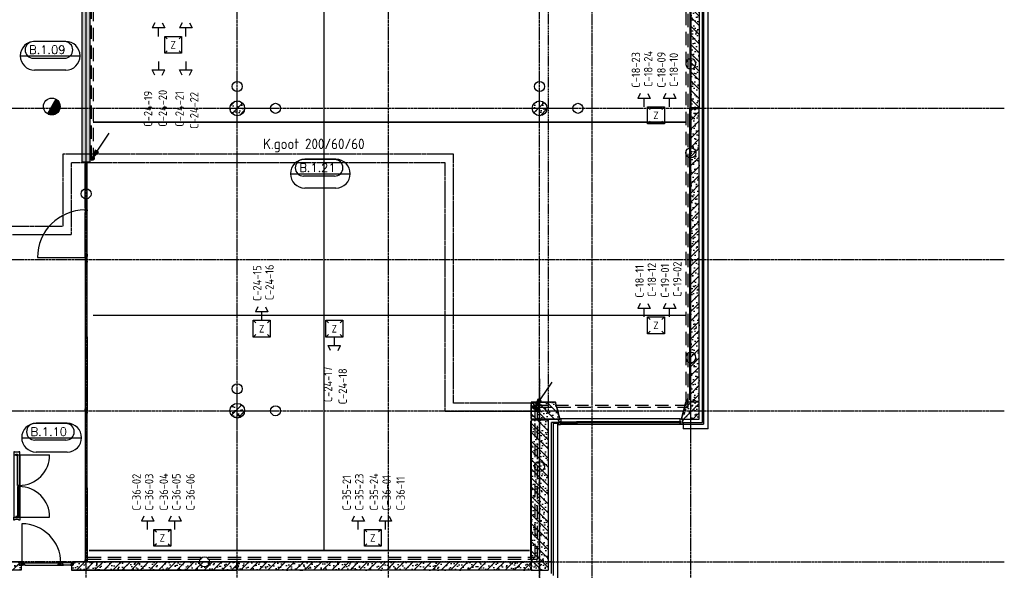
# Model space of a CAD drawing. Extents: x 0 to 1189, y 0 to 841.
# Tile 22 of 33: x 681 to 915, y 142 to 273. Entities that reach past the tile are written whole.
import ezdxf
from ezdxf.enums import TextEntityAlignment as Align

# ---------------------------------------------------------------- set-up
doc = ezdxf.new("R2010")
doc.units = 0
doc.header["$PDSIZE"] = 2
for name, pattern in [('AUSGEZOGEN', [0]), ('B0304', [6, 5, -0.5, 0, -0.5]), ('B0702', [1.171875, 0.78125, -0.390625]), ('DASHDOT', [25.4, 12.7, -6.35, 0, -6.35]), ('E0001', [1, 1, 0]), ('E0003', [4.7625, 3.175, -1.5875]), ('HIDDEN2', [4.7625, 3.175, -1.5875])]:
    doc.linetypes.add(name, pattern=pattern)
doc.layers.get('0').update_dxf_attribs({"linetype": 'CONTINUOUS'})
for name, color, linetype in [('AB$1A---_ATTRIB', 9, 'CONTINUOUS'), ('AL$1A---_ALGEMEEN', 9, 'CONTINUOUS'), ('EL63----_LICHTINST', 2, 'CONTINUOUS'), ('EL65----_BEVEILIGING', 2, 'CONTINUOUS'), ('ET6130--_KANALISATIE', 7, 'CONTINUOUS'), ('GOTEN', 3, 'CONTINUOUS'), ('STRAMIEN', 1, 'CONTINUOUS'), ('VITELCODERING', 1, 'CONTINUOUS'), ('VITELDATA', 2, 'CONTINUOUS')]:
    doc.layers.add(name, color=color, linetype=linetype)
doc.styles.add('ROMANS', font='romans.shx', dxfattribs={"height": 300})
doc.styles.add('ROMANSCURSIEF', font='romans.shx', dxfattribs={"oblique": 15, "height": 300})
doc.styles.get("Standard").update_dxf_attribs({"font": 'ISO'})
pattern_1 = [(225, (0, 0), (108.6116, -108.6116), []), (197, (0, 0), (-41.26, -127.7242), [0, -130.56, -73.92, 0, -107.52]), (228, (0, 0), (29.465, -129.875), [0, -129.28, 0, -131.84, 0, -106.24]), (251, (0, 0), (76.6585, -107.6209), [0, -128, 0, -768, -105.28])]

# ---------------------------------------------------------------- blocks, each defined once
blk = doc.blocks.new('-954P1-KHIC')
at = {"layer": 'AL$1A---_ALGEMEEN', "ltscale": 2}
for p, q in [((-139, -1033.2), (-139, -966.2)), ((-139, -966.2), (-90, -966.2)), ((-120.5, -1033.2), (-139, -1033.2)), ((-18.5, -1023.2), (-120.5, -1023.2)), ((-120.5, -1023.2), (-120.5, -1033.2)), ((-49, -966.2), (0, -966.2)), ((-18.5, -1033.2), (-18.5, -1023.2)), ((0, -1033.2), (-18.5, -1033.2)), ((0, -966.2), (0, -1033.2))]:
    blk.add_line(p, q, dxfattribs=at)
at = {"layer": 'AL$1A---_ALGEMEEN'}
for p, q in [((-49, -949.2), (-90, -949.2)), ((-90, -949.2), (-90, -975.2)), ((-90, -975.2), (-49, -975.2)), ((-49, -949.2), (-49, -975.2))]:
    blk.add_line(p, q, dxfattribs=at)
blk = doc.blocks.new('-P1KHI05')
at = {"layer": 'AL$1A---_ALGEMEEN', "color": 15, "ltscale": 2}
for p, q in [((1554, 0), (64, 0)), ((1554, -139), (64, -139))]:
    blk.add_line(p, q, dxfattribs=at)
at = {"layer": 'AL$1A---_ALGEMEEN', "ltscale": 2}
for p, q in [((66, -130), (66, -851)), ((1552, -130), (1552, -851))]:
    blk.add_line(p, q, dxfattribs=at)
at = {"layer": 'AL$1A---_ALGEMEEN', "color": 15}
for points in [[(796, -130), (796, -91), (66, -91), (66, -130)], [(822, -130), (822, -91), (1552, -91), (1552, -130)]]:
    blk.add_lwpolyline(points, close=True, dxfattribs=at)
at = {"layer": 'AL$1A---_ALGEMEEN', "ltscale": 2}
for centre, start, end in [((74, -129), 269.366, 359.9227), ((1544, -129), 180.0773, 270.634)]:
    blk.add_arc(centre, 722, start, end, dxfattribs=at)
at = {"layer": 'AL$1A---_ALGEMEEN', "color": 15, "ltscale": 2, "rotation": 270}
blk.add_blockref('-954P1-KHIC', (1030, -139), dxfattribs=at)
at = {"layer": 'AL$1A---_ALGEMEEN', "color": 15, "ltscale": 2, "xscale": -1, "rotation": 89.99999999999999}
blk.add_blockref('-954P1-KHIC', (588, -139), dxfattribs=at)
blk = doc.blocks.new('-P306')
at = {"layer": 'AL$1A---_ALGEMEEN'}
h = blk.add_hatch(dxfattribs=at)
h.set_pattern_fill('PREFB,_O', color=256, scale=8, angle=180)
h.set_pattern_definition(pattern_1)
h.paths.add_polyline_path([(200, 75), (175, 100), (200, 125), (200, 200), (-200, 200), (-200, 0), (200, 0)])
h.paths.add_polyline_path([(200, 0), (-200, 0), (-200, -212), (-160, -212), (200, -116)])
at = {"layer": 'AL$1A---_ALGEMEEN', "linetype": 'DASHDOT', "ltscale": 0.5}
blk.add_line((-760, 0), (1148, 0), dxfattribs=at)
at = {"layer": 'AL$1A---_ALGEMEEN', "color": 15, "linetype": 'Continuous'}
for p, q in [((-200, 200), (200, 200)), ((-200, -212), (-200, 200)), ((200, 200), (200, 125)), ((200, 75), (200, -116)), ((-200, -212), (-160, -212)), ((-160, -212), (200, -116))]:
    blk.add_line(p, q, dxfattribs=at)
at = {"layer": 'AL$1A---_ALGEMEEN', "color": 15}
blk.add_line((291, -79), (200, -79), dxfattribs=at)
at = {"layer": 'AL$1A---_ALGEMEEN', "color": 15, "linetype": 'Continuous'}
blk.add_lwpolyline([(200, 75), (175, 100), (200, 125)], dxfattribs=at)
at = {"layer": 'AL$1A---_ALGEMEEN', "color": 15}
blk.add_lwpolyline([(200, -79), (250, -66), (250, -93)], close=True, dxfattribs=at)
at = {"layer": 'AL$1A---_ALGEMEEN', "linetype": 'Continuous', "ltscale": 2}
blk.add_circle((1268, 0), 120, dxfattribs=at)
blk.add_point((0, 0), dxfattribs=at)
blk = doc.blocks.new('-P307')
at = {"layer": 'AL$1A---_ALGEMEEN'}
h = blk.add_hatch(dxfattribs=at)
h.set_pattern_fill('PREFB', color=256, scale=8, angle=180, style=0)
h.set_pattern_definition(pattern_1)
h.paths.add_polyline_path([(200, 472), (160, 472), (-200, 376), (-200, 0), (175, 0), (200, 25)])
h.paths.add_polyline_path([(200, -25), (175, 0), (-200, 0), (-200, -200), (200, -200)])
at = {"layer": 'AL$1A---_ALGEMEEN', "color": 15, "linetype": 'Continuous'}
for p, q in [((160, 472), (-200, 376)), ((200, 472), (160, 472)), ((200, 25), (200, 472)), ((-200, 376), (-200, -200)), ((-200, -200), (200, -200)), ((200, -200), (200, -25))]:
    blk.add_line(p, q, dxfattribs=at)
at = {"layer": 'AL$1A---_ALGEMEEN', "linetype": 'DASHDOT', "ltscale": 0.5}
blk.add_line((-760, 0), (1206, 0), dxfattribs=at)
at = {"layer": 'AL$1A---_ALGEMEEN', "color": 15, "linetype": 'Continuous'}
blk.add_lwpolyline([(200, -25), (175, 0), (200, 25)], dxfattribs=at)
at = {"layer": 'AL$1A---_ALGEMEEN', "linetype": 'Continuous', "ltscale": 2}
blk.add_circle((1326, 0), 120, dxfattribs=at)
blk.add_point((0, 0), dxfattribs=at)
blk = doc.blocks.new('01564')
at = {"layer": 'AL$1A---_ALGEMEEN', "color": 15, "linetype": 'AUSGEZOGEN'}
for p, q in [((0, 1.5), (0, 48.5)), ((1.5, 50), (38.5, 50)), ((1.5, 1.5), (1.5, 48.5)), ((1.5, 48.5), (38.5, 48.5)), ((40, 1.5), (1.5, 1.5)), ((58.5, 0), (1.5, 0)), ((38.5, 48.5), (38.5, 3)), ((40, 48.5), (40, 3)), ((40, 3), (58.5, 3)), ((58.5, 1.5), (40, 1.5))]:
    blk.add_line(p, q, dxfattribs=at)
for centre, start, end in [((1.5, 48.5), 90, 180), ((1.5, 1.5), 180, 270), ((38.5, 48.5), 0, 90), ((40, 3), 180, 270), ((58.5, 1.5), 0, 90), ((58.5, 1.5), 270, 0)]:
    blk.add_arc(centre, 1.5, start, end, dxfattribs=at)
blk = doc.blocks.new('02570')
at = {"layer": 'AL$1A---_ALGEMEEN', "color": 15, "linetype": 'AUSGEZOGEN'}
for p, q in [((0, 4), (-18, 4)), ((-18, 2), (0, 2)), ((-18, 0), (68, 0)), ((0, 48), (0, 4)), ((0, 2), (50, 2)), ((48, 50), (2, 50)), ((48, 48), (2, 48)), ((2, 48), (2, 4)), ((48, 4), (48, 48)), ((50, 4), (50, 48)), ((68, 4), (50, 4)), ((50, 2), (68, 2))]:
    blk.add_line(p, q, dxfattribs=at)
for centre, start, end in [((-18, 2), 90, 180), ((-18, 2), 180, 270), ((2, 48), 90, 180), ((0, 4), 270, 0), ((48, 48), 0, 90), ((50, 4), 180, 270), ((68, 2), 0, 90), ((68, 2), 270, 0)]:
    blk.add_arc(centre, 2, start, end, dxfattribs=at)
blk = doc.blocks.new('-P1KSI08')
at = {"layer": 'AL$1A---_ALGEMEEN', "color": 15, "ltscale": 2}
for p, q in [((-1.5, -38.500015), (-1.5, -3556.500011)), ((48.5, -1754.500013), (48.5, -58.500015)), ((48.5, -1840.500013), (48.5, -3536.500011))]:
    blk.add_line(p, q, dxfattribs=at)
at = {"layer": 'AL$1A---_ALGEMEEN', "ltscale": 2, "extrusion": (0, 0, -1), "zscale": -1, "rotation": 270}
blk.add_blockref('01564', (-48.5, -0.000015), dxfattribs=at)
at = {"layer": 'AL$1A---_ALGEMEEN', "linetype": 'Continuous', "ltscale": 2, "rotation": 90}
blk.add_blockref('02570', (48.5, -1822.500013), dxfattribs=at)
at = {"layer": 'AL$1A---_ALGEMEEN', "ltscale": 2, "extrusion": (0, 0, -1), "xscale": -1, "zscale": -1, "rotation": 270}
blk.add_blockref('01564', (-48.5, -3595.000011), dxfattribs=at)
blk = doc.blocks.new('30114')
at = {"layer": 'AL$1A---_ALGEMEEN', "color": 15, "linetype": 'AUSGEZOGEN'}
for p, q in [((-18.5, 3), (0, 3)), ((0, 1.5), (-18.5, 1.5)), ((0, 0), (-18.5, 0)), ((0, 21.22636), (0, 48.5)), ((0, 3), (0, 21.22636)), ((42, 1.5), (0, 1.5)), ((61.5, 0), (0, 0)), ((1.5, 50), (38.5, 50)), ((1.5, 21.22636), (1.5, 48.5)), ((1.5, 48.5), (38.5, 48.5)), ((1.5, 3), (1.5, 21.22636)), ((38.5, 48.5), (38.5, 43)), ((40, 48.5), (40, 43)), ((40, 43), (48.5, 43)), ((40, 41.5), (48.5, 41.5)), ((48.5, 8.5), (42, 8.5)), ((48.5, 7), (42, 7)), ((42, 3), (61.5, 3)), ((42, 1.5), (61.5, 1.5)), ((48.5, 41.5), (48.5, 21.22636)), ((48.5, 21.22636), (48.5, 8.5)), ((50, 41.5), (50, 21.22636)), ((50, 21.22636), (50, 8.5))]:
    blk.add_line(p, q, dxfattribs=at)
for centre, radius, start, end in [((-18.5, 1.5), 1.5, 90, 180), ((-18.5, 1.5), 1.5, 180, 270), ((1.5, 48.5), 1.5, 90, 180), ((0, 3), 1.5, 270, 0), ((38.5, 48.5), 1.5, 0, 90), ((40, 43), 1.5, 180, 270), ((42, 5), 3.5, 90, 180), ((42, 5), 3.5, 180, 270), ((42, 5), 2, 90, 180), ((42, 5), 2, 180, 270), ((48.5, 41.5), 1.5, 0, 90), ((48.5, 8.5), 1.5, 270, 0), ((61.5, 1.5), 1.5, 0, 90), ((61.5, 1.5), 1.5, 270, 0)]:
    blk.add_arc(centre, radius, start, end, dxfattribs=at)
blk = doc.blocks.new('30416')
at = {"layer": 'AL$1A---_ALGEMEEN', "color": 15, "linetype": 'AUSGEZOGEN'}
for p, q in [((-21.50002, 50), (9.86174, 50.00002)), ((-21.50002, 48.5), (-2.000015, 48.5)), ((-2.000015, 47), (-21.50002, 47)), ((-10, 31.0621), (-10, 41.5)), ((-10, 8.5), (-10, 31.0621)), ((-8.5, 43), (-2, 43)), ((-8.5, 41.5), (-2, 41.5)), ((-8.5, 31.0621), (-8.5, 41.5)), ((-8.5, 8.5), (-8.5, 31.0621)), ((0, 8.5), (-8.5, 8.5)), ((0, 7), (-8.5, 7)), ((-2.000015, 48.5), (9.86174, 48.5)), ((0, 1.5), (0, 7)), ((1.5, 1.5), (1.5, 7)), ((9.861786, 1.5), (1.5, 1.5)), ((9.861786, 0), (1.5, 0)), ((40, 1.500015), (9.861755, 1.5)), ((9.861786, 50), (38.5, 50.00002)), ((9.861786, 48.5), (38.5, 48.50002)), ((58.50002, 0.000015), (9.861786, 0)), ((38.5, 48.5), (38.5, 31.0621)), ((38.5, 31.06212), (38.5, 3.000015)), ((40, 48.5), (40, 31.0621)), ((40, 31.06212), (40, 3.000015)), ((40, 3.000015), (58.5, 3.000015)), ((58.50002, 1.500015), (40, 1.500015))]:
    blk.add_line(p, q, dxfattribs=at)
for centre, radius, start, end in [((-21.50002, 48.5), 1.5, 90, 180), ((-21.50002, 48.5), 1.5, 180, 270), ((-8.5, 41.5), 1.5, 90, 180), ((-8.5, 8.5), 1.5, 180, 270), ((-2.000015, 45), 3.5, 0, 90.00001), ((-2.000015, 45), 2, 0, 90.00001), ((-2.000015, 45), 3.5, 270, 0), ((-2.000015, 45), 2, 270, 0), ((0, 7), 1.5, 0, 90), ((1.5, 1.5), 1.5, 180, 270), ((38.5, 48.5), 1.5, 0, 90.00001), ((40, 3.000015), 1.5, 180, 270), ((58.50002, 1.500015), 1.5, 0, 90.00001), ((58.50002, 1.500015), 1.5, 270, 0)]:
    blk.add_arc(centre, radius, start, end, dxfattribs=at)
blk = doc.blocks.new('30013')
at = {"layer": 'AL$1A---_ALGEMEEN', "color": 15, "linetype": 'AUSGEZOGEN'}
for p, q in [((0, 48.5), (0, 20.92189)), ((0, 20.92189), (0, 1.5)), ((38.50001, 50), (1.500008, 50)), ((38.50001, 48.5), (1.500008, 48.5)), ((1.500008, 48.5), (1.500008, 20.92189)), ((1.500008, 20.92189), (1.500008, 1.5)), ((1.500008, 1.5), (42.00001, 1.5)), ((1.500008, 0), (61.50001, 0)), ((38.50001, 43), (38.50001, 48.5)), ((40.00001, 43), (40.00001, 48.5)), ((48.50001, 43), (40.00001, 43)), ((48.50001, 41.5), (40.00001, 41.5)), ((42.00001, 8.5), (48.50001, 8.5)), ((42.00001, 7), (48.50001, 7)), ((61.50001, 3), (42.00001, 3)), ((42.00001, 1.5), (61.50001, 1.5)), ((48.50001, 20.92189), (48.50001, 41.5)), ((48.50001, 8.5), (48.50001, 20.92189)), ((50.00001, 20.92189), (50.00001, 41.5)), ((50.00001, 8.5), (50.00001, 20.92189))]:
    blk.add_line(p, q, dxfattribs=at)
for centre, radius, start, end in [((1.500008, 1.5), 1.5, 180, 270), ((1.500015, 48.5), 1.5, 90, 180), ((38.49999, 48.5), 1.5, 0, 90), ((39.99999, 43), 1.5, 180, 270), ((41.99999, 5), 3.5, 90, 180), ((41.99999, 5), 3.5, 180, 270), ((41.99999, 5), 2, 90, 180), ((41.99999, 5), 2, 180, 270), ((48.49999, 41.5), 1.5, 0, 90), ((48.49999, 8.5), 1.5, 270, 0), ((61.50001, 1.5), 1.5, 0, 90), ((61.50001, 1.5), 1.5, 270, 0)]:
    blk.add_arc(centre, radius, start, end, dxfattribs=at)
blk = doc.blocks.new('-P1KSI07')
at = {"layer": 'AL$1A---_ALGEMEEN', "color": 15, "ltscale": 2}
for p, q in [((-25, -1100.49999), (-25, -48.5)), ((25, -1080.49999), (25, -68.5)), ((-25.00002, -2218.49999), (-25.00002, -1205.49999)), ((24.999985, -2198.49997), (24.999985, -1225.50001))]:
    blk.add_line(p, q, dxfattribs=at)
at = {"layer": 'AL$1A---_ALGEMEEN', "ltscale": 2}
blk.add_line((-1158.00004, -2278.50001), (-25, -2278.50001), dxfattribs=at)
blk.add_arc((-25, -2278.50001), 1133.00004, 90, 180, dxfattribs=at)
at = {"layer": 'AL$1A---_ALGEMEEN', "ltscale": 2, "extrusion": (0, 0, -1), "zscale": -1, "rotation": 270}
for name, p in [('01564', (-25, -10)), ('30416', (-25, -1166.99999)), ('30114', (-25, -1098.99999))]:
    blk.add_blockref(name, p, dxfattribs=at)
at = {"layer": 'AL$1A---_ALGEMEEN', "color": 15, "ltscale": 2, "rotation": 90}
blk.add_blockref('30416', (25, -2256.99999), dxfattribs=at)
at = {"layer": 'AL$1A---_ALGEMEEN', "ltscale": 2, "rotation": 90}
blk.add_blockref('30013', (25, -2325), dxfattribs=at)
blk = doc.blocks.new('-STR-H2')
at = {"layer": 'AL$1A---_ALGEMEEN', "linetype": 'DASHDOT', "ltscale": 0.5}
blk.add_line((-3600, 0), (-9880, 0), dxfattribs=at)
at = {"layer": 'AL$1A---_ALGEMEEN', "linetype": 'Continuous', "ltscale": 2}
blk.add_circle((-10000, 0), 120, dxfattribs=at)
for p in [(-8560, 0), (-4960, 0)]:
    blk.add_point(p, dxfattribs=at)
blk = doc.blocks.new('-P304')
at = {"layer": 'AL$1A---_ALGEMEEN', "ltscale": 2}
h = blk.add_hatch(dxfattribs=at)
h.set_pattern_fill('PREFB', color=256, scale=8, angle=180, style=0)
h.set_pattern_definition(pattern_1)
h.paths.add_polyline_path([(347, 200), (-3590, 200), (-3590, 125), (-3565, 100), (-3590, 75), (-3590, 0), (304, 0), (304, 80), (347, 80)])
h.paths.add_polyline_path([(3315, 200), (1547, 200), (1547, 80), (1590, 80), (1590, 0), (3315, 0)])
at = {"layer": 'AL$1A---_ALGEMEEN', "color": 15, "linetype": 'Continuous'}
for p, q in [((-3590, 75), (-3590, 0)), ((-3590, 0), (304, 0)), ((304, 0), (304, 80)), ((304, 80), (347, 80)), ((347, 80), (347, 200)), ((1547, 80), (1547, 200)), ((1547, 200), (3315, 200)), ((1590, 80), (1547, 80)), ((1590, 0), (1590, 80)), ((1590, 0), (3315, 0))]:
    blk.add_line(p, q, dxfattribs=at)
at = {"layer": 'AL$1A---_ALGEMEEN', "ltscale": 2}
for p, q in [((3315, 125), (3315, 200)), ((3315, 0), (3315, 75))]:
    blk.add_line(p, q, dxfattribs=at)
at = {"layer": 'AL$1A---_ALGEMEEN', "color": 15, "linetype": 'Continuous'}
for points in [[(-3590, 200), (-3590, 125)], [(-3590, 200), (347, 200)], [(347, 200), (-3590, 200)], [(-3590, 125), (-3565, 100), (-3590, 75)], [(3315, 125), (3290, 100), (3315, 75)]]:
    blk.add_lwpolyline(points, dxfattribs=at)
at = {"layer": 'AL$1A---_ALGEMEEN', "linetype": 'Continuous', "ltscale": 2, "rotation": 180}
blk.add_blockref('-STR-H2', (-4960, 0), dxfattribs=at)
blk = doc.blocks.new('-P1KHE18')
at = {"layer": 'AL$1A---_ALGEMEEN', "color": 15, "ltscale": 2}
for p, q in [((2876, 10), (40, 10)), ((2893, -129), (23, -129)), ((28, -65), (430, -65)), ((28, -65), (28, -89)), ((28, -70), (430, -70)), ((28, -85), (430, -85)), ((28, -89), (430, -89)), ((36, -70), (36, -85)), ((2888, -65), (407, -65)), ((2888, -70), (407, -70)), ((2888, -85), (407, -85)), ((2888, -89), (407, -89)), ((2880, -70), (2880, -85)), ((2888, -65), (2888, -89)), ((2893, -89), (2888, -65)), ((2888, -65), (2893, -65)), ((2893, -65), (2888, -89)), ((2888, -89), (2893, -89))]:
    blk.add_line(p, q, dxfattribs=at)
at = {"layer": 'AL$1A---_ALGEMEEN', "color": 15}
for p, q in [((40, -62), (44, -65)), ((40, -92), (44, -89)), ((2876, -62), (2872, -65)), ((2876, -92), (2872, -89))]:
    blk.add_line(p, q, dxfattribs=at)
at = {"layer": 'AL$1A---_ALGEMEEN', "ltscale": 2}
for points in [[(40, 10), (10, 10), (10, -10), (-27, -10), (-27, -30), (-17, -30), (-17, -99), (-27, -99), (-27, -129), (23, -129), (23, -62), (40, -62), (40, 10)], [(2876, 10), (2906, 10), (2906, -10), (2943, -10), (2943, -30), (2933, -30), (2933, -99), (2943, -99), (2943, -129), (2893, -129), (2893, -62), (2876, -62), (2876, 10)]]:
    blk.add_lwpolyline(points, dxfattribs=at)
at = {"layer": 'AL$1A---_ALGEMEEN', "color": 15, "ltscale": 2}
blk.add_lwpolyline([(28, -89), (23, -89), (28, -65), (23, -65), (28, -89)], dxfattribs=at)
at = {"layer": 'AL$1A---_ALGEMEEN'}
for points in [[(23, -119), (40, -119), (40, -92), (23, -92)], [(2893, -119), (2876, -119), (2876, -92), (2893, -92)]]:
    blk.add_lwpolyline(points, close=True, dxfattribs=at)
for p in [(23, -62), (23, -92), (2893, -62), (2893, -92)]:
    blk.add_point(p, dxfattribs=at)
blk = doc.blocks.new('-954P1-KSI09')
at = {"layer": 'AL$1A---_ALGEMEEN', "color": 15, "ltscale": 2}
for p, q in [((-1237.5, -55), (-1034.50001, -55)), ((-1217.5, -5), (-1054.50001, -5)), ((-116.50001, -55.00002), (-929.50001, -55.00002)), ((-136.50003, -5.000015), (-909.49999, -5.000015))]:
    blk.add_line(p, q, dxfattribs=at)
at = {"layer": 'AL$1A---_ALGEMEEN', "ltscale": 2}
blk.add_line((-56.49999, -988.00004), (-56.49999, -55), dxfattribs=at)
blk.add_arc((-56.49999, -55), 933.00004, 180, 270, dxfattribs=at)
at = {"layer": 'AL$1A---_ALGEMEEN', "ltscale": 2, "xscale": -1, "rotation": 180}
for name, p in [('01564', (-1276, -5)), ('30114', (-1036.00001, -5)), ('30416', (-968.00001, -5))]:
    blk.add_blockref(name, p, dxfattribs=at)
at = {"layer": 'AL$1A---_ALGEMEEN', "color": 15, "ltscale": 2, "rotation": 180}
blk.add_blockref('30416', (-78.00001, -5), dxfattribs=at)
at = {"layer": 'AL$1A---_ALGEMEEN', "ltscale": 2, "rotation": 180}
blk.add_blockref('30013', (-10, -5), dxfattribs=at)
blk = doc.blocks.new('-P206')
at = {"layer": 'AL$1A---_ALGEMEEN', "ltscale": 2}
h = blk.add_hatch(dxfattribs=at)
h.set_pattern_fill('PREFB', color=256, scale=8, angle=360, style=0)
h.set_pattern_definition([(45, (5905, -9e-13), (-108.6116, 108.6116), []), (17, (5905, -9e-13), (41.26, 127.7242), [0, -130.56, -73.92, 0, -107.52]), (48, (5905, -9e-13), (-29.465, 129.875), [0, -129.28, 0, -131.84, 0, -106.24]), (71, (5905, -9e-13), (-76.6585, 107.6209), [0, -128, 0, -768, -105.28])])
h.paths.add_polyline_path([(-1275, -100), (7180, -100), (7180, 0), (-1250, 0), (-1275, -25)])
h.paths.add_polyline_path([(-1275, 25), (-1250, 0), (7180, 0), (7180, 100), (5915, 100), (5915, 90), (5895, 90), (5895, 100), (2315, 100), (2315, 90), (2295, 90), (2295, 100), (-1275, 100)])
at = {"layer": 'AL$1A---_ALGEMEEN', "linetype": 'DASHDOT', "ltscale": 0.5}
blk.add_line((7818, 0), (-1926, 0), dxfattribs=at)
at = {"layer": 'AL$1A---_ALGEMEEN', "color": 15, "linetype": 'Continuous'}
for p, q in [((-1275, 25), (-1275, 100)), ((2287, 100), (-1275, 100)), ((-1250, 0), (-1275, 25)), ((-1275, -25), (-1250, 0)), ((5888, 100), (2287, 100)), ((7180, 100), (5888, 100)), ((7180, -100), (7180, 100)), ((-1275, -25), (-1275, -100)), ((-1275, -100), (2285, -100)), ((2325, -100), (5885, -100)), ((5925, -100), (7180, -100))]:
    blk.add_line(p, q, dxfattribs=at)
at = {"layer": 'AL$1A---_ALGEMEEN'}
for p, q in [((2285, -100), (2295, -90)), ((2295, -90), (2315, -90)), ((2325, -100), (2315, -90)), ((5885, -100), (5895, -90)), ((5895, -90), (5915, -90)), ((5925, -100), (5915, -90))]:
    blk.add_line(p, q, dxfattribs=at)
for points in [[(2287, 100), (2287, 100), (2287, 100), (2287, 100), (2287, 100), (2287, 100), (2287, 100)], [(5888, 100), (5888, 100), (5888, 100), (5888, 100), (5888, 100), (5888, 100), (5888, 100)]]:
    blk.add_lwpolyline(points, dxfattribs=at)
at = {"layer": 'AL$1A---_ALGEMEEN', "linetype": 'Continuous', "ltscale": 2}
blk.add_circle((7938, 0), 120, dxfattribs=at)
for p in [(-1295, 0), (2305, 0), (5905, 0)]:
    blk.add_point(p, dxfattribs=at)
blk = doc.blocks.new('-P217')
at = {"layer": 'AL$1A---_ALGEMEEN', "ltscale": 2}
h = blk.add_hatch(dxfattribs=at)
h.set_pattern_fill('PREFB', color=256, scale=8, angle=180, style=0)
h.set_pattern_definition(pattern_1)
h.paths.add_polyline_path([(7190, 200), (220, 200), (220, 125), (245, 100), (220, 75), (220, 0), (7190, 0), (7190, 75), (7165, 100), (7190, 125)])
at = {"layer": 'AL$1A---_ALGEMEEN', "linetype": 'DASHDOT', "ltscale": 0.5}
blk.add_line((-278, 0), (7863, 0), dxfattribs=at)
at = {"layer": 'AL$1A---_ALGEMEEN', "color": 15, "linetype": 'Continuous'}
for p, q in [((220, 200), (7190, 200)), ((220, 125), (220, 200)), ((220, 125), (245, 100)), ((245, 100), (220, 75)), ((220, 0), (220, 75)), ((7190, 0), (220, 0)), ((7190, 125), (7165, 100)), ((7165, 100), (7190, 75)), ((7190, 200), (7190, 125)), ((7190, 75), (7190, 0))]:
    blk.add_line(p, q, dxfattribs=at)
at = {"layer": 'AL$1A---_ALGEMEEN', "linetype": 'Continuous', "ltscale": 2}
blk.add_circle((7983, 0), 120, dxfattribs=at)
for p in [(0, 0), (3600, 0), (7200, 0)]:
    blk.add_point(p, dxfattribs=at)
blk = doc.blocks.new('-AAFKE3')
at = {"layer": 'AL$1A---_ALGEMEEN', "color": 15, "ltscale": 2}
blk.add_lwpolyline([(0, 125), (25, 100), (0, 75)], dxfattribs=at)
blk = doc.blocks.new('-P216')
at = {"layer": 'AL$1A---_ALGEMEEN', "ltscale": 2}
h = blk.add_hatch(dxfattribs=at)
h.set_pattern_fill('PREFB', color=256, scale=8, angle=180, style=0)
h.set_pattern_definition(pattern_1)
h.paths.add_polyline_path([(3800, 200), (220, 200), (220, 25), (245, 0), (3800, 0)])
h.paths.add_polyline_path([(3800, 0), (245, 0), (220, -25), (220, -200), (3675, -200), (3700, -175), (3725, -200), (3800, -200)])
at = {"layer": 'AL$1A---_ALGEMEEN', "linetype": 'DASHDOT', "ltscale": 0.5}
blk.add_line((-760, 0), (4844, 0), dxfattribs=at)
at = {"layer": 'AL$1A---_ALGEMEEN', "color": 15, "linetype": 'Continuous'}
for p, q in [((220, 200), (3800, 200)), ((220, 25), (220, 200)), ((3800, -200), (3800, 200)), ((220, -200), (220, -25)), ((220, -200), (3675, -200)), ((3725, -200), (3800, -200))]:
    blk.add_line(p, q, dxfattribs=at)
at = {"layer": 'AL$1A---_ALGEMEEN'}
for p, q in [((240, -200), (260, -220)), ((260, -220), (3530, -220)), ((3530, -220), (3550, -200))]:
    blk.add_line(p, q, dxfattribs=at)
at = {"layer": 'AL$1A---_ALGEMEEN', "color": 15, "linetype": 'HIDDEN2', "ltscale": 0.5}
blk.add_lwpolyline([(200, -25), (200, -200), (-200, -200), (-200, 376), (160, 472), (200, 472), (200, 25), (175, 0), (200, -25)], dxfattribs=at)
at = {"layer": 'AL$1A---_ALGEMEEN', "color": 15, "linetype": 'Continuous'}
for points in [[(220, -25), (245, 0), (220, 25)], [(3725, -200), (3700, -175), (3675, -200)]]:
    blk.add_lwpolyline(points, dxfattribs=at)
at = {"layer": 'AL$1A---_ALGEMEEN', "linetype": 'Continuous', "ltscale": 2}
blk.add_circle((4964, 0), 120, dxfattribs=at)
for p in [(0, 0), (3600, 0)]:
    blk.add_point(p, dxfattribs=at)
at = {"layer": 'AL$1A---_ALGEMEEN', "rotation": 180}
blk.add_blockref('-AAFKE3', (200, 100), dxfattribs=at)
blk = doc.blocks.new('-P215')
at = {"layer": 'AL$1A---_ALGEMEEN'}
h = blk.add_hatch(dxfattribs=at)
h.set_pattern_fill('PREFB,_O', color=256, scale=8, angle=180)
h.set_pattern_definition(pattern_1)
h.paths.add_polyline_path([(7190, 200), (220, 200), (220, 125), (245, 100), (220, 75), (220, 0), (7190, 0), (7190, 75), (7165, 100), (7190, 125)])
at = {"layer": 'AL$1A---_ALGEMEEN', "linetype": 'DASHDOT', "ltscale": 0.5}
blk.add_line((-760, 0), (8140, 0), dxfattribs=at)
at = {"layer": 'AL$1A---_ALGEMEEN', "color": 15, "linetype": 'Continuous'}
for p, q in [((220, 200), (7190, 200)), ((220, 200), (220, 125)), ((220, 75), (220, 0)), ((220, 0), (7190, 0)), ((7190, 200), (7190, 125)), ((7190, 75), (7190, 0))]:
    blk.add_line(p, q, dxfattribs=at)
at = {"layer": 'AL$1A---_ALGEMEEN'}
for p, q in [((240, 0), (260, -20)), ((7190, 0), (7190, -10)), ((260, -20), (7180, -20)), ((7190, -10), (7180, -20))]:
    blk.add_line(p, q, dxfattribs=at)
at = {"layer": 'AL$1A---_ALGEMEEN', "color": 15, "linetype": 'HIDDEN2', "ltscale": 0.5}
blk.add_lwpolyline([(200, 125), (175, 100), (200, 75), (200, -116), (-160, -212), (-200, -212), (-200, 200), (200, 200), (200, 125)], dxfattribs=at)
at = {"layer": 'AL$1A---_ALGEMEEN', "color": 15, "ltscale": 2}
blk.add_lwpolyline([(220, 125), (245, 100), (220, 75)], dxfattribs=at)
at = {"layer": 'AL$1A---_ALGEMEEN', "color": 15, "linetype": 'Continuous'}
blk.add_lwpolyline([(7190, 75), (7165, 100), (7190, 125)], dxfattribs=at)
at = {"layer": 'AL$1A---_ALGEMEEN', "linetype": 'Continuous', "ltscale": 2}
blk.add_circle((8260, 0), 120, dxfattribs=at)
for p in [(0, 0), (3600, 0), (7200, 0)]:
    blk.add_point(p, dxfattribs=at)
blk = doc.blocks.new('-RUIM-NR')
at = {"layer": 'AL$1A---_ALGEMEEN', "color": 15, "linetype": 'ByBlock'}
for p, q in [((340, 337), (-399, 337)), ((370, 343), (-370, 343)), ((-713, 0), (713, 0)), ((341, -62), (-399, -62)), ((370, -343), (-370, -343))]:
    blk.add_line(p, q, dxfattribs=at)
for centre, radius, start, end in [((-370, 0), 343, 90, 270), ((-399, 140), 198, 90, 270), ((340, 140), 198, 270, 90), ((370, 0), 343, 270, 90)]:
    blk.add_arc(centre, radius, start, end, dxfattribs=at)
at = {"layer": 'AB$1A---_ATTRIB', "linetype": 'Continuous', "style": 'ROMANS'}
blk.add_attdef('RUIMTENUMMER', (-502, 43), '', height=200, dxfattribs=at)
at = {"layer": 'AB$1A---_ATTRIB', "color": 1, "linetype": 'Continuous', "style": 'ROMANS'}
blk.add_attdef('PEILMAAT', (-557, -214), '', height=150, dxfattribs=at)
blk = doc.blocks.new('-STR-P2')
at = {"layer": 'AL$1A---_ALGEMEEN', "linetype": 'DASHDOT', "ltscale": 0.1}
for p, q in [((0, -401), (0, 401)), ((-401, 0), (793, 0))]:
    blk.add_line(p, q, dxfattribs=at)
at = {"layer": 'AL$1A---_ALGEMEEN', "linetype": 'Continuous', "ltscale": 2}
for centre in [(0, 521), (913, 0)]:
    blk.add_circle(centre, 120, dxfattribs=at)
blk.add_point((0, 0), dxfattribs=at)
blk = doc.blocks.new('-P280')
at = {"layer": 'AL$1A---_ALGEMEEN', "ltscale": 2}
h = blk.add_hatch(dxfattribs=at)
h.set_pattern_fill('PREFB', color=256, scale=8, angle=180, style=0)
h.set_pattern_definition(pattern_1)
h.paths.add_polyline_path([(175, 0, 1), (-175, 0, 1)])
at = {"layer": 'AL$1A---_ALGEMEEN', "color": 15, "ltscale": 2}
blk.add_circle((0, 0), 175, dxfattribs=at)
at = {"layer": 'AL$1A---_ALGEMEEN', "color": 15, "linetype": 'Continuous'}
blk.add_circle((0, 0), 175, dxfattribs=at)
at = {"layer": 'AL$1A---_ALGEMEEN', "linetype": 'DASHDOT', "ltscale": 0.5}
blk.add_blockref('-STR-P2', (0, 0), dxfattribs=at)
blk = doc.blocks.new('XREF_B-A3-II-113')
at = {"layer": 'AL$1A---_ALGEMEEN', "color": 8, "ltscale": 2}
for p, q in [((96887, 30026), (96887, 45296)), ((96752, 30181), (96752, 45141)), ((96772, 45181), (96772, 30141)), ((93314, 30181), (93152, 30181)), ((93152, 26581), (93152, 30181)), ((93192, 30162), (93307, 30162)), ((93192, 30162), (93192, 26541)), ((93307, 26426), (93307, 30162)), ((96287, 30141), (96772, 30141)), ((96287, 30141), (96287, 30026)), ((96887, 30026), (96287, 30026)), ((96290, 30181), (96752, 30181))]:
    blk.add_line(p, q, dxfattribs=at)
at = {"layer": 'AL$1A---_ALGEMEEN', "color": 8, "linetype": 'B0702', "ltscale": 2}
blk.add_lwpolyline([(93072, 44861), (93072, 30461)], dxfattribs=at)
at = {"layer": 'STRAMIEN', "color": 8, "linetype": 'B0304', "ltscale": 10}
for p, q in [((82072, 25534), (82072, 86161)), ((85672, 25534), (85672, 86161)), ((89272, 25534), (89272, 86161)), ((92872, 25534), (92872, 86171)), ((94112, 86161), (94112, 25534)), ((96472, 25534), (96472, 86171)), ((17022, 37661), (103937, 37661)), ((17022, 34061), (103937, 34061)), ((17022, 30461), (103937, 30461)), ((17022, 26861), (103937, 26861))]:
    blk.add_line(p, q, dxfattribs=at)
at = {"layer": 'AL$1A---_ALGEMEEN', "color": 8, "linetype": 'Continuous', "ltscale": 2}
for name, p, rotation in [('-P206', (82072, 43566), 270), ('-P215', (96472, 44861), 270), ('-P216', (92872, 30461), 270), ('-P307', (92872, 30461), 270), ('02570', (82097, 28644), 90), ('-954P1-KSI09', (80482, 26781), 180), ('-P304', (82072, 26861), 180), ('-P217', (92872, 26861), 180)]:
    blk.add_blockref(name, p, dxfattribs=dict(at, rotation=rotation))
at = {"layer": 'AL$1A---_ALGEMEEN', "color": 8}
ref = blk.add_blockref('-RUIM-NR', (81217, 38912), dxfattribs=at)
ref.add_attrib('RUIMTENUMMER', 'B.1.09', (80715, 38955), dxfattribs={"layer": 'AB$1A---_ATTRIB', "linetype": 'ByBlock', "height": 200, "style": 'ROMANSCURSIEF'})
at = {"layer": 'AL$1A---_ALGEMEEN', "color": 8, "linetype": 'Continuous', "ltscale": 2, "xscale": -1, "rotation": 270}
for name in ['-P215', '-P306']:
    blk.add_blockref(name, (96472, 30461), dxfattribs=at)
at = {"layer": 'AL$1A---_ALGEMEEN', "color": 8, "ltscale": 2}
for p in [(85672, 37661), (92872, 37661), (85672, 30461)]:
    blk.add_blockref('-P280', p, dxfattribs=at)
at = {"layer": 'AL$1A---_ALGEMEEN', "color": 8, "linetype": 'Continuous', "ltscale": 2}
for name, p in [('-P1KSI07', (82072, 36386)), ('-P1KSI08', (82049, 34061)), ('-P1KSI08', (82049, 30466)), ('-P1KHE18', (93344, 30261))]:
    blk.add_blockref(name, p, dxfattribs=at)
at = {"layer": 'AL$1A---_ALGEMEEN', "color": 8}
ref = blk.add_blockref('-RUIM-NR', (87650, 36104), dxfattribs=at)
ref.add_attrib('RUIMTENUMMER', 'B.1.21', (87148, 36147), dxfattribs={"layer": 'AB$1A---_ATTRIB', "linetype": 'ByBlock', "height": 200, "style": 'ROMANSCURSIEF'})
ref = blk.add_blockref('-RUIM-NR', (81252, 29818), dxfattribs=at)
ref.add_attrib('RUIMTENUMMER', 'B.1.10', (80750, 29861), dxfattribs={"layer": 'AB$1A---_ATTRIB', "linetype": 'ByBlock', "height": 200, "style": 'ROMANSCURSIEF'})
at = {"layer": 'AL$1A---_ALGEMEEN', "color": 8, "ltscale": 2, "rotation": 90}
blk.add_blockref('-P1KHI05', (80352, 27860), dxfattribs=at)
blk = doc.blocks.new('ESK1202A')
at = {"color": 0, "linetype": 'Continuous'}
blk.add_line((4, 6), (0, 0), dxfattribs=at)
at = {"color": 0}
for points in [[(0, 0), (1.53, 1.39), (0.69, 1.94), (0, 0)], [(1.11, 1.66), (1.11, 1.66)]]:
    blk.add_lwpolyline(points, dxfattribs=at)
for points in [[(0.23, 0.34), (1.36, 1.37), (0.74, 1.79)], [(0.46, 0.69), (1.2, 1.36), (0.8, 1.63)], [(0.69, 1.03), (1.04, 1.35), (0.85, 1.48)]]:
    blk.add_lwpolyline(points, close=True, dxfattribs=at)
for radius in [0.5, 0.4, 0.3, 0.2, 0.1]:
    blk.add_circle((0, 0), radius, dxfattribs=at)
at = {"flags": 1}
blk.add_attdef('LD', (4, 0), '', height=1.8, dxfattribs=at)
blk = doc.blocks.new('ESDRM')
blk.add_line((1, 1.73), (-1, -1.73))
at = {"color": 0}
for p, q in [((0, 0), (2, 0)), ((0.12, 0.2), (1.99, 0.2)), ((0.23, 0.4), (1.96, 0.4)), ((0.35, 0.6), (1.91, 0.6)), ((0.46, 0.8), (1.83, 0.8)), ((0.58, 1), (1.73, 1)), ((0.69, 1.2), (1.6, 1.2)), ((0.81, 1.4), (1.43, 1.4)), ((0.92, 1.6), (1.2, 1.6)), ((-0.92, -1.6), (1.2, -1.6)), ((-0.87, -1.8), (0.87, -1.8)), ((-0.81, -1.4), (1.43, -1.4)), ((-0.69, -1.2), (1.6, -1.2)), ((-0.58, -1), (1.73, -1)), ((-0.46, -0.8), (1.83, -0.8)), ((-0.35, -0.6), (1.91, -0.6)), ((-0.23, -0.4), (1.96, -0.4)), ((-0.12, -0.2), (1.99, -0.2))]:
    blk.add_line(p, q, dxfattribs=at)
blk.add_circle((0, 0), 2)
blk.add_attdef('GROEPSNUMMER', (3.22, -1.28), '', height=2.5)
blk = doc.blocks.new('$DAT003')
for p, q in [((0, 0), (2, 0)), ((3.2, 0.9), (2, 1.5)), ((2, -1.5), (2, 1.5)), ((3.2, -0.9), (2, -1.5))]:
    blk.add_line(p, q)
blk = doc.blocks.new('DAT030')
for p, q in [((-2, 2), (-1.41, 1.41)), ((-2, -2), (-2, 2)), ((-2, 2), (2, 2)), ((2, 2), (1.41, 1.41)), ((2, 2), (2, -2)), ((-1.41, -1.41), (-2, -2)), ((2, -2), (-2, -2)), ((1.41, -1.41), (2, -2))]:
    blk.add_line(p, q)
at = {"color": 4}
blk.add_attdef('NR', text='', height=1.8, dxfattribs=at).set_placement((0, 0), align=Align.MIDDLE)

msp = doc.modelspace()

# ---------------------------------------------------------------- linework, layer by layer
at = {"layer": 'GOTEN', "linetype": 'E0003'}
for p, q in [((697.53, 324.37), (697.53, 240.01)), ((698.03, 323.87), (698.03, 240.01)), ((839.21, 181.6), (839.21, 323.87)), ((839.71, 181.1), (839.71, 324.37)), ((803.3, 181.6), (839.21, 181.6)), ((803.3, 145.4), (803.3, 181.6)), ((803.8, 181.1), (839.71, 181.1)), ((803.8, 144.9), (803.8, 181.1)), ((696.75, 145.4), (803.3, 145.4)), ((696.75, 144.9), (803.8, 144.9))]:
    msp.add_line(p, q, dxfattribs=at)
at = {"layer": 'GOTEN', "linetype": 'E0001'}
for p, q in [((783.87, 241.33), (690.82, 241.33)), ((690.82, 241.33), (690.82, 224.22)), ((781.87, 239.33), (692.82, 239.33)), ((692.82, 239.33), (692.82, 222.22)), ((781.87, 180.07), (781.87, 239.33)), ((783.87, 182.07), (783.87, 241.33)), ((611.5, 224.22), (690.82, 224.22)), ((667.87, 222.22), (692.82, 222.22)), ((804.09, 182.07), (783.87, 182.07)), ((804.09, 182.07), (804.09, 180.07)), ((804.09, 180.07), (781.87, 180.07))]:
    msp.add_line(p, q, dxfattribs=at)
at = {"layer": 'GOTEN', "linetype": 'DASHDOT', "const_width": 0.35}
for points in [[(753, 684), (753, 147)], [(698, 249), (839, 249)], [(698, 203), (839, 203)], [(697, 147), (802, 147)]]:
    msp.add_lwpolyline(points, dxfattribs=at)

# ---------------------------------------------------------------- block references
at = {"xscale": 0.01, "yscale": 0.01, "zscale": 0.01}
msp.add_blockref('XREF_B-A3-II-113', (-124.38, -124.33), dxfattribs=at)
at = {"layer": 'EL63----_LICHTINST', "linetype": 'E0001'}
for p in [(697.79, 240.38), (803.22, 181.11)]:
    msp.add_blockref('ESK1202A', p, dxfattribs=at)
at = {"layer": 'EL65----_BEVEILIGING', "linetype": 'E0001'}
msp.add_blockref('ESDRM', (688.17, 252.71), dxfattribs=at)
at = {"layer": 'VITELDATA'}
for p, rotation in [((713.59, 269.41), 90), ((720.09, 269.41), 90), ((713.59, 263.41), 270), ((720.09, 263.41), 270), ((829.2, 252.62), 90), ((835.28, 252.62), 90), ((738.16, 201.8), 90), ((829.2, 202.61), 90), ((835.28, 202.61), 90), ((755.45, 197.8), 270), ((711, 152), 90), ((717.5, 152), 90), ((761.1, 152), 90), ((767.6, 152), 90)]:
    msp.add_blockref('$DAT003', p, dxfattribs=dict(at, rotation=rotation))
for p in [(717.09, 267.41), (832.05, 250.62), (738.16, 199.8), (755.45, 199.8), (832.05, 200.61), (714.5, 150), (764.6, 150)]:
    msp.add_blockref('DAT030', p, dxfattribs=at).add_auto_attribs({'NR': 'Z'})

# ---------------------------------------------------------------- texts
at = {"layer": 'ET6130--_KANALISATIE', "color": 2, "linetype": 'E0001'}
msp.add_text('K.goot 200/60/60', height=2.5, dxfattribs=at).set_placement((738.5, 242.56))
at = {"layer": 'VITELCODERING'}
for s, p in [('C-18-23', (828.26, 257.2)), ('C-18-24', (831.2, 257.38)), ('C-18-09', (834.34, 257.2)), ('C-18-10', (837.28, 257.38)), ('C-24-19', (712.09, 247.91)), ('C-24-20', (715.59, 247.91)), ('C-24-21', (719.59, 247.91)), ('C-24-22', (723.09, 247.41)), ('C-24-15', (738.07, 206.39)), ('C-24-16', (741.01, 206.57)), ('C-18-11', (829.12, 207.19)), ('C-18-12', (832.05, 207.37)), ('C-19-01', (835.19, 207.19)), ('C-19-02', (838.13, 207.37)), ('C-24-17', (754.95, 182.3)), ('C-24-18', (758.45, 181.8)), ('C-36-02', (709.34, 156.5)), ('C-36-03', (712.34, 156.5)), ('C-36-04', (715.84, 156.5)), ('C-36-05', (718.84, 156.5)), ('C-36-06', (722.18, 156.5)), ('C-35-21', (759.39, 156.5)), ('C-35-23', (762.39, 156.5)), ('C-35-24', (765.89, 156.5)), ('C-36-01', (768.89, 156.5)), ('C-36-11', (772.22, 156.5))]:
    msp.add_text(s, height=2, rotation=90, dxfattribs=at).set_placement(p)

doc.saveas('drawing.dxf')
